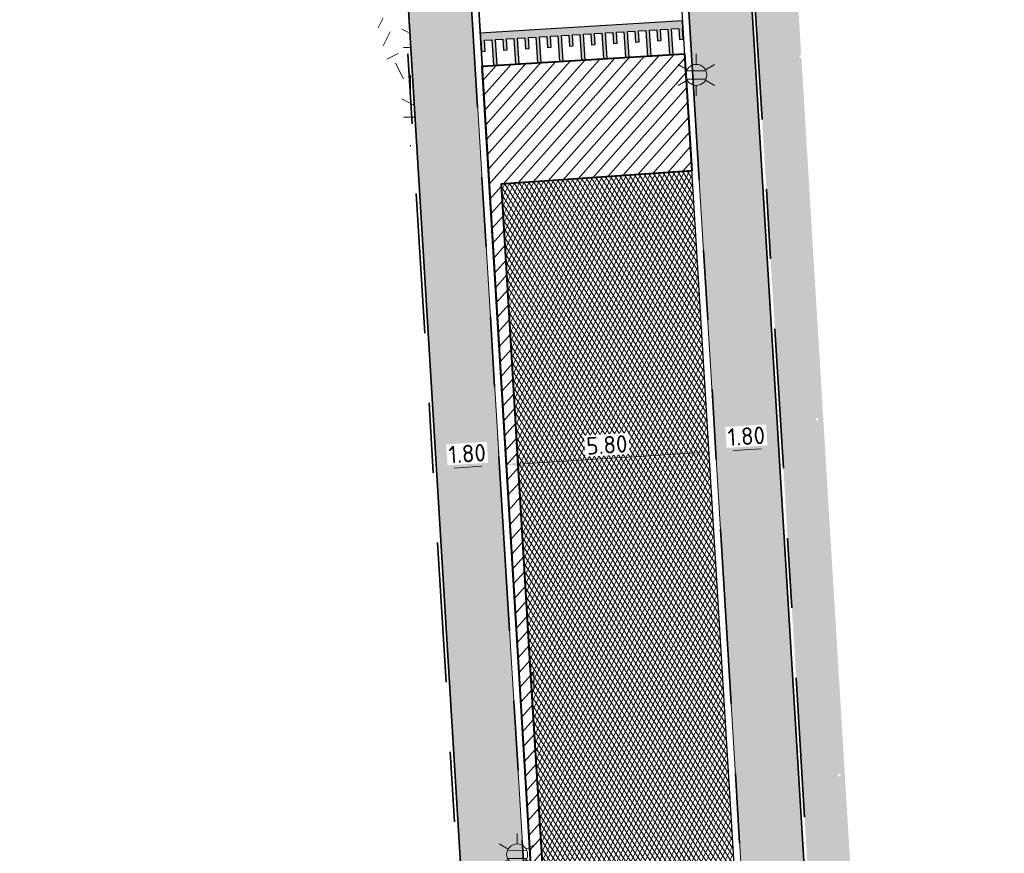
# Model space of a CAD drawing. Header units: metres. Extents: x 162305 to 163132, y 502542 to 502928.
# Tile 68 of 222: x 162373 to 162401, y 502709 to 502733. Entities that reach past the tile are written whole.
import ezdxf
from ezdxf.enums import TextEntityAlignment as Align

# ---------------------------------------------------------------- set-up
doc = ezdxf.new("R2010")
doc.units = ezdxf.units.M
doc.linetypes.add('VH-OPSLUITBAND-SO', pattern=[10, 4, -2, 2, -2])
doc.linetypes.add('VH-TROTTOIRBAND-SO', pattern=[15, 5, -2, 2, -2, 2, -2])
for name, color, linetype, lineweight, true_color in [('B-WE-OV-LICHTMAST-S-200', 190, 'Continuous', 18, 0x7f00ff), ('N-BH-VH-VERHARDING_TEGEL-Grijs', 253, 'Continuous', 13, 0x828282), ('N-WE-VH-KANTOPSLUITING_OPSLUITBAND_100X200-G', 150, 'VH-OPSLUITBAND-SO', 35, 0x007fff), ('N-WE-VH-KANTOPSLUITING_TROTTOIRBAND_180X200-G', 6, 'VH-TROTTOIRBAND-SO', 35, 0xff00ff), ('N-WE-VH-VERHARDING_ASFALT_DEKLAAG-V', 254, 'Continuous', 40, 0xbebebe)]:
    doc.layers.add(name, color=color, linetype=linetype, lineweight=lineweight, true_color=true_color)
for name, color, linetype, lineweight in [('Default', 7, 'Continuous', 0), ('N-WB-BANDEN-VOORKANTBAND', 2, 'Continuous', 30), ('N-WB-VERHARDING-MATERIAALGRENS', 7, 'Continuous', 30), ('N-WE-GR-GRAS-A-200', 62, 'Continuous', 18), ('N-WE-VH-GESLOTENVERHARDING_ASFALT-A-200', 12, 'Continuous', 18), ('N-WE-VH-KANTOPSLUITING_VOORKANTBAND-G', 50, 'Continuous', 35), ('N-WE-VH-OPENVERHARDING_TEGEL-A', 92, 'Continuous', 18), ('X-XX-AL-M', 7, 'Continuous', 18)]:
    doc.layers.add(name, color=color, linetype=linetype, lineweight=lineweight)
doc.layers.add('X-XX-AL-HULPLIJN 01-G', color=1, linetype='Continuous', lineweight=18, true_color=0xff0000, plot=False)
doc.styles.add('NLCS-ISO', font='NLCS-ISO.ttf')
doc.styles.add('NLCS-ISO-M200-T25', font='NLCS-ISO.ttf', dxfattribs={"height": 0.5})
doc.dimstyles.new('NLCS-M200-T25-PIJL_L2_H2', dxfattribs={"dimscale": 0.2, "dimtxt": 2.5, "dimasz": 2.5, "dimexe": 2, "dimexo": 2, "dimgap": 0.7, "dimtad": 1, "dimzin": 0, "dimdsep": 46, "dimtxsty": 'NLCS-ISO-M200-T25', "dimcen": 0, "dimdle": 2, "dimclrd": 256, "dimclre": 256, "dimclrt": 256, "dimazin": 0, "dimtfac": 1, "dimtdec": 3, "dimtofl": 0, "dimtmove": 0, "dimatfit": 3, "dimfxl": 2, "dimfxlon": 1, "dimtfillclr": 256, "dimtolj": 1, "dimtzin": 0, "dimlwd": -1, "dimlwe": -1, "dimarcsym": 0})
pattern_1 = [(273.08552769, (0, 0), (0.165930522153, -0.291491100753), [0.3, -0.3]), (3.08552769, (0, 0), (-0.01614797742, 0.29956508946), [])]
pattern_2 = [(0, (0, 0), (2, 2), [0.5, -1.5]), (0, (1.1, 1.2), (2, 2), [0.5, -1.5]), (90, (0.2, 0.7), (-2, 2), [0.5, -1.5]), (90, (1, 1.4), (-2, 2), [0.5, -1.5]), (45, (0.4, 1.4), (0, 2), [0.5, -2.328427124]), (135, (1.1, 0), (-2, 0), [0.5, -2.328427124]), (26.5650512, (0.5, 0.6), (2, 8e-10), [0.5, -3.972135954]), (26.5650512, (1.4, 1.6), (2, 8e-10), [0.5, -3.972135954]), (63.43494882, (1.4, 0), (1e-10, 2), [0.5, -3.972135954]), (63.43494882, (0.5, 0.9), (1e-10, 2), [0.5, -3.972135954]), (63.43494882, (1.2, 0.4), (1e-10, 2), [0.5, -3.972135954]), (116.5650512, (0, 1.1), (-8e-10, 2), [0.5, -3.972135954]), (153.43494882, (0.4, 0.3), (-2, 1e-10), [0.5, -3.972135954])]

# ---------------------------------------------------------------- blocks, each defined once
blk = doc.blocks.new('*D192')
at = {"layer": 'Defpoints', "color": 0, "transparency": 16777216}
blk.add_point((162394.733, 502720.547), dxfattribs=at)
at = {"layer": 'X-XX-AL-M', "transparency": 16777216}
for p, q in [((162392.936, 502720.434), (162392.911, 502720.834)), ((162394.733, 502720.547), (162394.708, 502720.946)), ((162394.234, 502720.516), (162393.435, 502720.466))]:
    blk.add_line(p, q, dxfattribs=at)
for points in [[(162393.43, 502720.549), (162393.44, 502720.382), (162392.936, 502720.434)], [(162394.228, 502720.599), (162394.239, 502720.432), (162394.733, 502720.547)]]:
    blk.add_solid(points, dxfattribs=at)
at = {"layer": 'X-XX-AL-M', "transparency": 16777216, "insert": (162393.81, 502720.88), "char_height": 0.5, "attachment_point": 5, "rotation": 3.5814, "style": 'NLCS-ISO-M200-T25', "bg_fill": 3, "box_fill_scale": 1.1, "bg_fill_color": 256, "bg_fill_true_color": 13158600, "bg_fill_transparency": 0}
blk.add_mtext('\\A1;1.80', dxfattribs=at)
at = {"layer": 'Defpoints', "color": 0, "transparency": 16777216}
for p in [(162392.936, 502720.434), (162392.937, 502720.417)]:
    blk.add_point(p, dxfattribs=at)
blk = doc.blocks.new('*D198')
at = {"layer": 'Defpoints', "color": 0, "transparency": 16777216}
for p in [(162392.629, 502722.197), (162386.84, 502721.835), (162386.951, 502720.061)]:
    blk.add_point(p, dxfattribs=at)
at = {"layer": 'X-XX-AL-M', "transparency": 16777216}
for p, q in [((162392.715, 502720.823), (162392.765, 502720.024)), ((162386.926, 502720.46), (162386.976, 502719.662)), ((162392.241, 502720.392), (162387.45, 502720.093))]:
    blk.add_line(p, q, dxfattribs=at)
for points in [[(162392.235, 502720.476), (162392.246, 502720.309), (162392.74, 502720.424)], [(162387.445, 502720.176), (162387.455, 502720.009), (162386.951, 502720.061)]]:
    blk.add_solid(points, dxfattribs=at)
at = {"layer": 'X-XX-AL-M', "transparency": 16777216, "insert": (162389.821, 502720.632), "char_height": 0.5, "attachment_point": 5, "rotation": 3.5814, "style": 'NLCS-ISO-M200-T25', "bg_fill": 3, "box_fill_scale": 1.1, "bg_fill_color": 256, "bg_fill_true_color": 13158600, "bg_fill_transparency": 0}
blk.add_mtext('\\A1;5.80', dxfattribs=at)
blk = doc.blocks.new('*D199')
at = {"layer": 'Defpoints', "color": 0, "transparency": 16777216}
for p in [(162384.909, 502720.636), (162386.761, 502719.836)]:
    blk.add_point(p, dxfattribs=at)
at = {"layer": 'X-XX-AL-M', "transparency": 16777216}
for p, q in [((162386.748, 502720.049), (162386.723, 502720.448)), ((162384.934, 502720.237), (162384.978, 502719.538)), ((162386.249, 502720.018), (162385.452, 502719.968))]:
    blk.add_line(p, q, dxfattribs=at)
for points in [[(162385.447, 502720.051), (162385.457, 502719.885), (162384.953, 502719.937)], [(162386.244, 502720.101), (162386.254, 502719.935), (162386.748, 502720.049)]]:
    blk.add_solid(points, dxfattribs=at)
at = {"layer": 'X-XX-AL-M', "transparency": 16777216, "insert": (162385.826, 502720.382), "char_height": 0.5, "attachment_point": 5, "rotation": 3.5814, "style": 'NLCS-ISO-M200-T25', "bg_fill": 3, "box_fill_scale": 1.1, "bg_fill_color": 256, "bg_fill_true_color": 13158600, "bg_fill_transparency": 0}
blk.add_mtext('\\A1;1.80', dxfattribs=at)
at = {"layer": 'Defpoints', "color": 0, "transparency": 16777216}
blk.add_point((162384.953, 502719.937), dxfattribs=at)
blk = doc.blocks.new('B-SOV-LICHTMAST-SO')
for p, q in [((0, 1.5), (0, 3)), ((-1.3, 0.75), (-2.6, 1.5)), ((1.3, 0.75), (2.6, 1.5)), ((-1.3, -0.75), (-2.6, -1.5)), ((1.3, -0.75), (2.6, -1.5)), ((0, -1.5), (0, -3))]:
    blk.add_line(p, q)
at = {"flags": 128}
for points in [[(-1.38, 0.59), (1.38, 0.59)], [(-1.38, -0.59), (1.38, -0.59)]]:
    blk.add_lwpolyline(points, dxfattribs=at)
blk.add_circle((0, 0), 1.5)
at = {"style": 'NLCS-ISO'}
blk.add_attdef('TYPE', text='', height=1.8, dxfattribs=at).set_placement((0, 3), align=Align.BOTTOM_CENTER)

msp = doc.modelspace()

# ---------------------------------------------------------------- hatches: boundary and pattern name
at = {"layer": 'N-WB-VERHARDING-MATERIAALGRENS', "linetype": 'Continuous'}
msp.add_hatch(color=256, dxfattribs=at).paths.add_polyline_path([(162386.209, 502732.198), (162386.219, 502732.198), (162386.238, 502731.884), (162386.343, 502731.89), (162386.324, 502732.205), (162386.534, 502732.217), (162386.578, 502731.484), (162386.683, 502731.49), (162386.638, 502732.224), (162386.848, 502732.237), (162386.867, 502731.922), (162386.972, 502731.928), (162386.953, 502732.243), (162387.162, 502732.256), (162387.207, 502731.522), (162387.312, 502731.528), (162387.267, 502732.262), (162387.477, 502732.275), (162387.496, 502731.96), (162387.601, 502731.967), (162387.582, 502732.281), (162387.791, 502732.294), (162387.836, 502731.56), (162387.941, 502731.567), (162387.896, 502732.3), (162388.106, 502732.313), (162388.125, 502731.999), (162388.23, 502732.005), (162388.21, 502732.319), (162388.42, 502732.332), (162388.465, 502731.599), (162388.569, 502731.605), (162388.525, 502732.339), (162388.734, 502732.351), (162388.754, 502732.037), (162388.858, 502732.043), (162388.839, 502732.358), (162389.049, 502732.37), (162389.094, 502731.637), (162389.198, 502731.643), (162389.154, 502732.377), (162389.363, 502732.39), (162389.382, 502732.075), (162389.487, 502732.082), (162389.468, 502732.396), (162389.678, 502732.409), (162389.722, 502731.675), (162389.827, 502731.682), (162389.782, 502732.415), (162389.992, 502732.428), (162390.011, 502732.113), (162390.116, 502732.12), (162390.097, 502732.434), (162390.307, 502732.447), (162390.351, 502731.713), (162390.456, 502731.72), (162390.411, 502732.453), (162390.621, 502732.466), (162390.64, 502732.152), (162390.745, 502732.158), (162390.726, 502732.473), (162390.935, 502732.485), (162390.98, 502731.752), (162391.085, 502731.758), (162391.04, 502732.492), (162391.25, 502732.504), (162391.269, 502732.19), (162391.374, 502732.196), (162391.355, 502732.511), (162391.564, 502732.524), (162391.609, 502731.79), (162391.714, 502731.796), (162391.669, 502732.53), (162391.879, 502732.543), (162391.898, 502732.228), (162392.003, 502732.235), (162391.983, 502732.549), (162391.998, 502732.55), (162391.986, 502732.76), (162386.196, 502732.407)])
at = {"layer": 'N-WE-GR-GRAS-A-200'}
h = msp.add_hatch(dxfattribs=at)
h.set_pattern_fill('AGR-GRAS_02-SO', color=256, scale=0.2, style=0, pattern_type=2)
h.set_pattern_definition(pattern_2)
h.paths.add_polyline_path([(162421.517, 502819.726), (162435.034, 502820.576), (162435.169, 502820.432), (162435.343, 502820.275), (162435.553, 502820.121), (162435.897, 502819.944), (162436.228, 502819.841), (162436.649, 502819.789), (162442.014, 502820.095), (162442.181, 502820.21), (162442.325, 502817.953), (162445.008, 502818.123), (162446.244, 502817.251), (162443.192, 502817.061), (162443.511, 502811.925), (162442.505, 502811.858), (162442.17, 502817.226), (162424.634, 502816.13), (162424.643, 502815.982), (162424.967, 502810.771), (162422.081, 502810.59)])
edge = h.paths.add_edge_path(flags=16)
edge.add_ellipse((162362.043, 502852.57), major_axis=(-0.0024, 0.0374), ratio=0.999228, start_angle=0, end_angle=360, ccw=False)
edge = h.paths.add_edge_path(flags=16)
edge.add_ellipse((162362.585, 502843.074), major_axis=(-0.0024, 0.0374), ratio=0.999228, start_angle=0, end_angle=360, ccw=False)
edge = h.paths.add_edge_path(flags=16)
edge.add_ellipse((162361.375, 502862.47), major_axis=(-0.0024, 0.0374), ratio=0.999228, start_angle=0, end_angle=360, ccw=False)
h.paths.add_polyline_path([(162362.219, 502859.55), (162362.319, 502859.557), (162363.515, 502840.078), (162363.415, 502840.072), (162363.443, 502839.623), (162363.543, 502839.629), (162363.629, 502838.217), (162362.822, 502838.159), (162362.786, 502838.484), (162362.788, 502838.484), (162362.758, 502838.774), (162362.163, 502845.491), (162360.898, 502866.676), (162361.878, 502866.739), (162362.291, 502860.006), (162362.191, 502860)])
h.paths.add_polyline_path([(162370.36, 502859.13), (162370.182, 502861.923), (162370.463, 502861.92), (162370.486, 502861.402), (162370.779, 502861.415), (162370.814, 502860.896), (162371.337, 502860.935), (162371.387, 502859.961), (162371.777, 502859.979), (162371.78, 502859.223)])
edge = h.paths.add_edge_path(flags=16)
edge.add_ellipse((162389.544, 502924.307), major_axis=(-0.0024, 0.0375), ratio=0.999228, start_angle=0, end_angle=360, ccw=False)
edge = h.paths.add_edge_path(flags=16)
edge.add_ellipse((162379.964, 502923.711), major_axis=(-0.0024, 0.0375), ratio=0.999228, start_angle=0, end_angle=360, ccw=False)
h.paths.add_polyline_path([(162371.042, 502923.041), (162371.029, 502923.547), (162371.022, 502923.655), (162398.112, 502925.305), (162398.145, 502924.764)])
edge = h.paths.add_edge_path(flags=16)
edge.add_ellipse((162472.361, 502871.473), major_axis=(-0.0024, 0.0375), ratio=0.999228, start_angle=0, end_angle=360, ccw=False)
edge = h.paths.add_edge_path(flags=16)
edge.add_ellipse((162472.286, 502872.403), major_axis=(-0.0024, 0.0375), ratio=0.999228, start_angle=0, end_angle=360, ccw=False)
edge = h.paths.add_edge_path(flags=16)
edge.add_ellipse((162481.311, 502872.974), major_axis=(-0.0024, 0.0375), ratio=0.999228, start_angle=0, end_angle=360, ccw=False)
edge = h.paths.add_edge_path(flags=16)
edge.add_ellipse((162481.4, 502872.078), major_axis=(-0.0024, 0.0375), ratio=0.999228, start_angle=0, end_angle=360, ccw=False)
edge = h.paths.add_edge_path(flags=16)
edge.add_ellipse((162491.481, 502873.637), major_axis=(-0.0024, 0.0375), ratio=0.999228, start_angle=0, end_angle=360, ccw=False)
edge = h.paths.add_edge_path()
edge.add_line((162491.614, 502871.718), (162490.496, 502871.657))
edge.add_line((162490.496, 502871.657), (162490.491, 502871.77))
edge.add_line((162490.491, 502871.77), (162478.157, 502870.992))
edge.add_line((162478.157, 502870.992), (162470.974, 502870.605))
edge.add_line((162470.974, 502870.605), (162470.856, 502872.5))
edge.add_line((162470.856, 502872.5), (162485.627, 502873.415))
edge.add_line((162485.627, 502873.415), (162493.227, 502873.874))
edge.add_line((162493.227, 502873.874), (162492.846, 502880.392))
edge.add_line((162492.846, 502880.392), (162493.987, 502880.465))
edge.add_line((162493.987, 502880.465), (162494.519, 502871.874))
edge.add_line((162494.519, 502871.874), (162491.646, 502871.719))
edge.add_ellipse((162491.628, 502871.752), major_axis=(-0.0024, 0.0375), ratio=0.999228, start_angle=204.2611, end_angle=514.6215)
h.paths.add_polyline_path([(162503.076, 502855.443), (162503.175, 502855.449), (162503.182, 502855.349), (162507.723, 502855.63), (162508.325, 502845.898), (162508.826, 502845.929), (162509.922, 502845.996), (162508.48, 502869.305), (162502.561, 502868.939), (162502.362, 502868.295), (162502.373, 502866.891)])
h.paths.add_polyline_path([(162538.734, 502870.453), (162538.737, 502870.459), (162538.743, 502870.478), (162538.747, 502870.497), (162538.75, 502870.516), (162538.751, 502870.535), (162538.75, 502870.553), (162538.747, 502870.572), (162538.743, 502870.591), (162538.737, 502870.611), (162538.729, 502870.629), (162538.722, 502870.641), (162538.703, 502870.938), (162537.951, 502870.89), (162537.968, 502870.619), (162537.965, 502870.611), (162537.958, 502870.591), (162537.954, 502870.572), (162537.952, 502870.553), (162537.951, 502870.535), (162537.952, 502870.516), (162537.954, 502870.497), (162537.958, 502870.478), (162537.965, 502870.459), (162537.973, 502870.44), (162537.98, 502870.426), (162537.999, 502870.138), (162538.751, 502870.186)], flags=16)
edge = h.paths.add_edge_path(flags=16)
edge.add_ellipse((162531.906, 502869.982), major_axis=(-0.25, 0), ratio=1, start_angle=-146.5113, end_angle=206.759, ccw=False)
edge.add_line((162532.115, 502870.12), (162532.13, 502870.095))
edge = h.paths.add_edge_path(flags=16)
edge.add_ellipse((162511.919, 502869.277), major_axis=(-0.0024, 0.0375), ratio=0.999228, start_angle=0, end_angle=360, ccw=False)
edge = h.paths.add_edge_path(flags=16)
edge.add_ellipse((162522.497, 502868.462), major_axis=(-0.0024, 0.0375), ratio=0.999228, start_angle=0, end_angle=360, ccw=False)
edge = h.paths.add_edge_path(flags=16)
edge.add_ellipse((162522.447, 502869.89), major_axis=(-0.0024, 0.0375), ratio=0.999228, start_angle=0, end_angle=360, ccw=False)
edge = h.paths.add_edge_path(flags=16)
edge.add_ellipse((162532.379, 502869.057), major_axis=(-0.0024, 0.0375), ratio=0.999228, start_angle=0, end_angle=360, ccw=False)
edge = h.paths.add_edge_path()
edge.add_line((162511.902, 502867.747), (162510.21, 502867.645))
edge.add_line((162510.21, 502867.645), (162510.109, 502869.306))
edge.add_line((162510.109, 502869.306), (162538.74, 502871.078))
edge.add_line((162538.74, 502871.078), (162538.844, 502869.377))
edge.add_line((162538.844, 502869.377), (162511.943, 502867.75))
edge.add_ellipse((162511.92, 502867.78), major_axis=(-0.0024, 0.0375), ratio=0.999228, start_angle=212.8954, end_angle=506.7392)
edge = h.paths.add_edge_path(flags=16)
edge.add_ellipse((162554.017, 502704.407), major_axis=(-0.25, 0), ratio=1, start_angle=-19.7806, end_angle=333.4897, ccw=False)
edge.add_line((162553.781, 502704.492), (162553.793, 502704.519))
edge = h.paths.add_edge_path()
edge.add_ellipse((162551.443, 502714.761), major_axis=(-0.579, 0), ratio=1, start_angle=88.3276, end_angle=98.4248)
edge.add_line((162551.528, 502714.188), (162556.303, 502714.513))
edge.add_line((162556.303, 502714.513), (162556.577, 502710.125))
edge.add_line((162556.577, 502710.125), (162556.776, 502710.137))
edge.add_line((162556.776, 502710.137), (162556.846, 502709.236))
edge.add_line((162556.846, 502709.236), (162552.732, 502708.974))
edge.add_line((162552.732, 502708.974), (162552.986, 502704.982))
edge.add_line((162552.986, 502704.982), (162557.154, 502705.248))
edge.add_line((162557.154, 502705.248), (162557.171, 502705.029))
edge.add_line((162557.171, 502705.029), (162577.095, 502706.273))
edge.add_line((162577.095, 502706.273), (162577.219, 502706.826))
edge.add_line((162577.219, 502706.826), (162577.305, 502705.378))
edge.add_line((162577.305, 502705.378), (162549.792, 502703.693))
edge.add_line((162549.792, 502703.693), (162549.16, 502713.814))
edge.add_line((162549.16, 502713.814), (162549.362, 502713.826))
edge.add_line((162549.362, 502713.826), (162549.356, 502713.926))
edge.add_line((162549.356, 502713.926), (162550.264, 502713.982))
edge.add_ellipse((162550.22, 502714.681), major_axis=(-0.7, 0), ratio=1, start_angle=93.5531, end_angle=128.9932)
edge.add_line((162550.661, 502714.137), (162551.426, 502714.182))
edge = h.paths.add_edge_path(flags=16)
edge.add_ellipse((162508.182, 502708.963), major_axis=(-0.0024, 0.0375), ratio=0.999228, start_angle=0, end_angle=360, ccw=False)
edge = h.paths.add_edge_path(flags=16)
edge.add_ellipse((162498.418, 502708.139), major_axis=(-0.0024, 0.0375), ratio=0.999228, start_angle=0, end_angle=360, ccw=False)
edge = h.paths.add_edge_path(flags=16)
edge.add_ellipse((162487.929, 502707.676), major_axis=(-0.0024, 0.0375), ratio=0.999228, start_angle=0, end_angle=360, ccw=False)
edge = h.paths.add_edge_path(flags=16)
edge.add_ellipse((162478.214, 502707.105), major_axis=(-0.0024, 0.0375), ratio=0.999228, start_angle=0, end_angle=360, ccw=False)
h.paths.add_polyline_path([(162476.685, 502707.087), (162505.879, 502708.912), (162539.79, 502710.978), (162539.851, 502709.987), (162476.746, 502706.099)])
edge = h.paths.add_edge_path(flags=16)
edge.add_ellipse((162395.834, 502721.362), major_axis=(-0.0024, 0.0374), ratio=0.999228, start_angle=0, end_angle=360, ccw=False)
edge = h.paths.add_edge_path(flags=16)
edge.add_ellipse((162396.47, 502711.185), major_axis=(-0.0024, 0.0374), ratio=0.999228, start_angle=0, end_angle=360, ccw=False)
edge = h.paths.add_edge_path()
edge.add_line((162395.383, 502731.715), (162396.765, 502708.907))
edge.add_line((162396.765, 502708.907), (162397.036, 502704.3))
edge.add_line((162397.036, 502704.3), (162396.295, 502704.256))
edge.add_line((162396.295, 502704.256), (162395.798, 502704.697))
edge.add_line((162395.798, 502704.697), (162394.018, 502733.935))
edge.add_line((162394.018, 502733.935), (162394.9, 502734.934))
edge.add_line((162394.9, 502734.934), (162395.187, 502734.952))
edge.add_line((162395.187, 502734.952), (162395.379, 502731.782))
edge.add_ellipse((162395.364, 502731.747), major_axis=(-0.0024, 0.0374), ratio=0.999228, start_angle=333.5251, end_angle=566.1217)
edge = h.paths.add_edge_path(flags=16)
edge.add_ellipse((162599.331, 502707.364), major_axis=(-0.0024, 0.0375), ratio=0.999228, start_angle=0, end_angle=360, ccw=False)
edge = h.paths.add_edge_path(flags=16)
edge.add_ellipse((162589.565, 502706.823), major_axis=(-0.0024, 0.0375), ratio=0.999228, start_angle=0, end_angle=360, ccw=False)
edge = h.paths.add_edge_path()
edge.add_ellipse((162583.961, 502706.24), major_axis=(-0.25, 0), ratio=1, start_angle=93.4892, end_angle=273.4892)
edge.add_line((162583.945, 502706.489), (162583.943, 502706.535))
edge.add_line((162583.943, 502706.535), (162608.977, 502708.062))
edge.add_line((162608.977, 502708.062), (162609.022, 502707.322))
edge.add_line((162609.022, 502707.322), (162583.988, 502705.788))
edge.add_line((162583.988, 502705.788), (162583.976, 502705.99))
edge = h.paths.add_edge_path(flags=16)
edge.add_ellipse((162616.144, 502666.519), major_axis=(-0.0024, 0.0374), ratio=0.999228, start_angle=0, end_angle=360, ccw=False)
edge = h.paths.add_edge_path(flags=16)
edge.add_ellipse((162615.418, 502676.401), major_axis=(-0.0024, 0.0374), ratio=0.999228, start_angle=0, end_angle=360, ccw=False)
edge = h.paths.add_edge_path()
edge.add_ellipse((162615.429, 502664.807), major_axis=(-0.25, 0), ratio=1, start_angle=33.4892, end_angle=333.4892)
edge.add_line((162615.205, 502664.919), (162615.153, 502664.945))
edge.add_line((162615.153, 502664.945), (162613.958, 502684.042))
edge.add_line((162613.958, 502684.042), (162615.141, 502684.116))
edge.add_line((162615.141, 502684.116), (162615.159, 502683.799))
edge.add_line((162615.159, 502683.799), (162616.307, 502665.548))
edge.add_line((162616.307, 502665.548), (162616.303, 502665.534))
edge.add_line((162616.303, 502665.534), (162616.301, 502665.515))
edge.add_line((162616.301, 502665.515), (162616.3, 502665.496))
edge.add_line((162616.3, 502665.496), (162616.301, 502665.477))
edge.add_line((162616.301, 502665.477), (162616.303, 502665.458))
edge.add_line((162616.303, 502665.458), (162616.308, 502665.439))
edge.add_line((162616.308, 502665.439), (162616.314, 502665.42))
edge.add_line((162616.314, 502665.42), (162616.315, 502665.418))
edge.add_line((162616.315, 502665.418), (162616.722, 502658.942))
edge.add_line((162616.722, 502658.942), (162615.533, 502658.854))
edge.add_line((162615.533, 502658.854), (162615.172, 502664.637))
edge.add_line((162615.172, 502664.637), (162615.22, 502664.669))
h.paths.add_polyline_path([(162613.807, 502655.383), (162613.598, 502658.712), (162613.638, 502658.715), (162613.934, 502653.992), (162582.144, 502652.018), (162582.063, 502653.317)])
h.paths.add_polyline_path([(162630.424, 502647.556), (162630.699, 502642.626), (162628.4, 502642.494), (162627.777, 502642.458), (162627.786, 502642.278), (162603.433, 502640.765), (162603.114, 502645.897), (162602.077, 502645.841), (162602.105, 502645.392), (162602.141, 502645.394), (162602.467, 502640.049), (162633.855, 502641.963), (162634.145, 502641.982), (162633.881, 502644.367), (162633.717, 502645), (162633.378, 502645.727), (162632.876, 502646.364), (162632.286, 502646.854), (162631.624, 502647.211)])
edge = h.paths.add_edge_path(flags=16)
edge.add_ellipse((162567.845, 502652.2), major_axis=(-0.0024, 0.0375), ratio=0.999228, start_angle=0, end_angle=360, ccw=False)
edge = h.paths.add_edge_path()
edge.add_line((162548.046, 502650.768), (162548.03, 502651.015))
edge.add_line((162548.03, 502651.015), (162549.486, 502651.109))
edge.add_line((162549.486, 502651.109), (162549.486, 502650.517))
edge.add_line((162549.486, 502650.517), (162550.286, 502650.517))
edge.add_line((162550.286, 502650.517), (162550.286, 502651.16))
edge.add_line((162550.286, 502651.16), (162558.56, 502651.693))
edge.add_ellipse((162558.587, 502651.719), major_axis=(-0.0024, 0.0375), ratio=0.999228, start_angle=129.7834, end_angle=230.2968)
edge.add_line((162558.617, 502651.697), (162573.877, 502652.68))
edge.add_line((162573.877, 502652.68), (162573.944, 502651.609))
edge.add_line((162573.944, 502651.609), (162548.093, 502650.004))
edge.add_line((162548.093, 502650.004), (162548.05, 502650.705))
edge.add_ellipse((162548.028, 502650.735), major_axis=(-0.0024, 0.0375), ratio=0.999228, start_angle=211.6727, end_angle=328.1784)
edge = h.paths.add_edge_path(flags=16)
edge.add_ellipse((162430.665, 502659.865), major_axis=(-0.0024, 0.0375), ratio=0.999228, start_angle=0, end_angle=360, ccw=False)
edge = h.paths.add_edge_path(flags=16)
edge.add_ellipse((162420.419, 502659.642), major_axis=(-0.0024, 0.0375), ratio=0.999228, start_angle=0, end_angle=360, ccw=False)
edge = h.paths.add_edge_path(flags=16)
edge.add_ellipse((162411.256, 502659.155), major_axis=(-0.0024, 0.0375), ratio=0.999228, start_angle=0, end_angle=360, ccw=False)
h.paths.add_polyline_path([(162435.507, 502661.043), (162435.323, 502659.857), (162409.633, 502658.262), (162409.562, 502659.421), (162417.311, 502659.909), (162417.311, 502659.564), (162418.111, 502659.564), (162418.111, 502659.962)])
edge = h.paths.add_edge_path()
edge.add_arc((162406.536, 502665.135), 0.25, 314.1361, 386.759)
edge.add_line((162406.759, 502665.248), (162406.744, 502665.273))
edge.add_arc((162406.536, 502665.135), 0.25, 33.4892, 53.1521)
edge.add_line((162406.686, 502665.335), (162405.617, 502682.119))
edge.add_line((162405.617, 502682.119), (162404.587, 502699.361))
edge.add_line((162404.587, 502699.361), (162405.114, 502699.394))
edge.add_line((162405.114, 502699.394), (162407.566, 502659.298))
edge.add_line((162407.566, 502659.298), (162407.073, 502659.267))
edge.add_line((162407.073, 502659.267), (162407.068, 502659.343))
edge.add_line((162407.068, 502659.343), (162407.062, 502659.43))
edge.add_line((162407.062, 502659.43), (162406.71, 502664.956))
h.paths.add_polyline_path([(162384.175, 502626.989), (162385.046, 502626.592), (162372.825, 502599.014), (162371.335, 502595.495), (162370.722, 502593.495), (162370.394, 502591.743), (162370.27, 502590.819), (162370.22, 502589.04), (162370.38, 502587.03), (162370.565, 502585.909), (162371.415, 502583.295), (162372.193, 502581.707), (162370.908, 502584.33), (162369.966, 502586.806), (162369.747, 502588.04), (162369.616, 502589.543), (162369.609, 502591.028), (162369.765, 502592.585), (162370.157, 502594.429), (162370.745, 502596.215), (162373.739, 502603.155), (162382.073, 502622.389), (162383.982, 502627.016)])
h.paths.add_polyline_path([(162633.546, 502600.513), (162633.828, 502595.971), (162634.923, 502596.039), (162635.361, 502596.088), (162635.807, 502596.254), (162636.127, 502596.481), (162636.395, 502596.782), (162636.609, 502597.185), (162636.68, 502597.521), (162636.692, 502597.852), (162636.458, 502601.632), (162636.458, 502601.69), (162604.902, 502599.753), (162604.852, 502599.75), (162605.149, 502595.651), (162605.325, 502595.091), (162605.529, 502594.771), (162606.031, 502594.327), (162606.489, 502594.101), (162606.98, 502594.014), (162607.398, 502594.03), (162607.379, 502594.329), (162607.479, 502594.335), (162607.197, 502598.877)])
h = msp.add_hatch(dxfattribs=at)
h.set_pattern_fill('AGR-GRAS_02-SO', color=256, scale=0.2, style=0, pattern_type=2)
h.set_pattern_definition(pattern_2)
h.paths.add_polyline_path([(162382.779, 502737.89), (162382.96, 502737.901), (162383.173, 502737.899), (162383.371, 502737.879), (162383.556, 502737.85), (162383.728, 502737.811), (162383.766, 502737.803), (162384.448, 502728.269), (162383.143, 502733.062)], flags=0)
at = {"layer": 'N-WE-VH-GESLOTENVERHARDING_ASFALT-A-200', "true_color": 0x656565}
h = msp.add_hatch(dxfattribs=at)
h.set_pattern_fill('AVH-ASFALT_B-SO', color=251, scale=0.2, angle=3.4832, pattern_type=2)
h.set_pattern_definition([(48.48318681, (0, 0), (-0.2246283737, 0.19885193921), [])])
h.paths.add_polyline_path([(162386.253, 502731.464), (162392.043, 502731.816), (162392.247, 502728.472), (162386.796, 502728.09), (162387.619, 502714.362), (162389.284, 502687.427), (162390.576, 502666.108), (162390.592, 502665.855), (162390.585, 502665.677), (162390.234, 502665.655), (162390.212, 502666.314), (162390.057, 502668.975), (162388.386, 502696.435)])
h = msp.add_hatch(dxfattribs=at)
h.set_pattern_fill('AVH-ASFALT_LAAG1-SOD', color=251, scale=0.2, angle=3.486, pattern_type=2)
h.set_pattern_definition([(63.485990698, (0, 0), (-0.107379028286, 0.053569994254), []), (123.485990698, (0, 0), (-0.100082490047, -0.066207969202), [])])
h.paths.add_polyline_path([(162390.585, 502665.677), (162396.049, 502666.009), (162392.247, 502728.472), (162386.796, 502728.09), (162390.592, 502665.855)])
at = {"layer": 'N-WE-VH-OPENVERHARDING_TEGEL-A', "true_color": 0x333333}
h = msp.add_hatch(dxfattribs=at)
h.set_pattern_fill('AVH-TEGEL_300X300_HALFST', color=250, angle=273.0855, pattern_type=2)
h.set_pattern_definition(pattern_1)
edge = h.paths.add_edge_path()
edge.add_line((162385.822, 502735.271), (162389.974, 502667.058))
edge.add_line((162389.974, 502667.058), (162388.177, 502666.949))
edge.add_line((162388.177, 502666.949), (162383.866, 502737.772))
edge.add_arc((162383.027, 502735.101), 2.8, 3.4832, 72.5584, ccw=False)
h = msp.add_hatch(dxfattribs=at)
h.set_pattern_fill('AVH-TEGEL_300X300_HALFST', color=250, angle=273.0855, pattern_type=2)
h.set_pattern_definition(pattern_1)
edge = h.paths.add_edge_path()
edge.add_arc((162397.948, 502733.553), 5.8, 176.9652, 183.4832, ccw=False)
edge.add_line((162392.157, 502733.86), (162393.916, 502733.97))
edge.add_line((162393.916, 502733.97), (162395.921, 502701.019))
edge.add_line((162395.921, 502701.019), (162396.033, 502699.223))
edge.add_line((162396.033, 502699.223), (162394.234, 502699.112))
edge.add_line((162394.234, 502699.112), (162394.24, 502699.012))
edge.add_line((162394.24, 502699.012), (162392.159, 502733.201))

# ---------------------------------------------------------------- linework, layer by layer
at = {"layer": 'Default', "flags": 128}
for points in [[(162387.268, 502720.049), (162386.841, 502727.321), (162386.845, 502727.321), (162386.818, 502727.77), (162386.815, 502727.77), (162386.796, 502728.09), (162386.795, 502728.11), (162387.304, 502728.145), (162392.247, 502728.472), (162396.049, 502666.009)], [(162388.629, 502698.019), (162387.665, 502713.624), (162387.736, 502713.624), (162387.736, 502714.124), (162387.634, 502714.124), (162387.268, 502720.049)]]:
    msp.add_lwpolyline(points, dxfattribs=at)
at = {"layer": 'N-BH-VH-VERHARDING_TEGEL-Grijs', "flags": 128}
for points in [[(162385.822, 502735.271), (162389.974, 502667.058), (162388.177, 502666.949), (162383.866, 502737.772), (162383.866, 502737.772, -0.310868), (162385.822, 502735.271)], [(162392.159, 502733.201, -0.028448), (162392.157, 502733.86), (162392.157, 502733.86), (162393.916, 502733.97), (162395.921, 502701.019), (162396.033, 502699.223), (162394.234, 502699.112), (162394.24, 502699.012), (162392.159, 502733.201)]]:
    msp.add_lwpolyline(points, format="xyb", dxfattribs=at)
at = {"layer": 'N-WB-BANDEN-VOORKANTBAND', "flags": 128}
msp.add_lwpolyline([(162391.96, 502733.189), (162396.132, 502664.646), (162395.795, 502670.178)], dxfattribs=at)
at = {"layer": 'N-WB-VERHARDING-MATERIAALGRENS'}
for p, q in [((162391.355, 502732.511), (162391.499, 502732.52)), ((162391.374, 502732.196), (162391.355, 502732.511)), ((162392.043, 502731.816), (162386.253, 502731.464)), ((162390.351, 502731.713), (162390.456, 502731.72)), ((162386.578, 502731.484), (162386.683, 502731.49)), ((162387.207, 502731.522), (162387.312, 502731.528)), ((162388.465, 502731.599), (162388.569, 502731.605))]:
    msp.add_line(p, q, dxfattribs=at)
at = {"layer": 'N-WB-VERHARDING-MATERIAALGRENS', "flags": 128}
msp.add_lwpolyline([(162386.209, 502732.198), (162386.219, 502732.198), (162386.238, 502731.884), (162386.343, 502731.89), (162386.324, 502732.205), (162386.534, 502732.217), (162386.578, 502731.484), (162386.683, 502731.49), (162386.638, 502732.224), (162386.848, 502732.237), (162386.867, 502731.922), (162386.972, 502731.928), (162386.953, 502732.243), (162387.162, 502732.256), (162387.207, 502731.522), (162387.312, 502731.528), (162387.267, 502732.262), (162387.477, 502732.275), (162387.496, 502731.96), (162387.601, 502731.967), (162387.582, 502732.281), (162387.791, 502732.294), (162387.836, 502731.56), (162387.941, 502731.567), (162387.896, 502732.3), (162388.106, 502732.313), (162388.125, 502731.999), (162388.23, 502732.005), (162388.21, 502732.319), (162388.42, 502732.332), (162388.465, 502731.599), (162388.569, 502731.605), (162388.525, 502732.339), (162388.734, 502732.351), (162388.754, 502732.037), (162388.858, 502732.043), (162388.839, 502732.358), (162389.049, 502732.37), (162389.094, 502731.637), (162389.198, 502731.643), (162389.154, 502732.377), (162389.363, 502732.39), (162389.382, 502732.075), (162389.487, 502732.082), (162389.468, 502732.396), (162389.678, 502732.409), (162389.722, 502731.675), (162389.827, 502731.682), (162389.782, 502732.415), (162389.992, 502732.428), (162390.011, 502732.113), (162390.116, 502732.12), (162390.097, 502732.434), (162390.307, 502732.447), (162390.351, 502731.713), (162390.456, 502731.72), (162390.411, 502732.453), (162390.621, 502732.466), (162390.64, 502732.152), (162390.745, 502732.158), (162390.726, 502732.473), (162390.935, 502732.485), (162390.98, 502731.752), (162391.085, 502731.758), (162391.04, 502732.492), (162391.25, 502732.504), (162391.269, 502732.19), (162391.374, 502732.196), (162391.355, 502732.511), (162391.564, 502732.524), (162391.609, 502731.79), (162391.714, 502731.796), (162391.669, 502732.53), (162391.879, 502732.543), (162391.898, 502732.228), (162392.003, 502732.235), (162391.983, 502732.549), (162391.998, 502732.55), (162391.986, 502732.76), (162386.196, 502732.407), (162386.209, 502732.198)], dxfattribs=at)
at = {"layer": 'N-WE-VH-KANTOPSLUITING_OPSLUITBAND_100X200-G'}
msp.add_line((162383.764, 502737.802), (162386.044, 502700.354), dxfattribs=at)
msp.add_lwpolyline([(162457.71, 502738.882), (162394.9, 502734.934), (162394.018, 502733.935), (162395.798, 502704.697), (162396.295, 502704.256), (162398.336, 502704.378), (162398.438, 502702.681), (162396.397, 502702.559), (162395.96, 502702.066)], dxfattribs=at)
at = {"layer": 'N-WE-VH-KANTOPSLUITING_TROTTOIRBAND_180X200-G'}
msp.add_line((162392.16, 502733.191), (162396.331, 502664.658), dxfattribs=at)
msp.add_lwpolyline([(162382.826, 502737.894, -0.417391), (162385.822, 502735.271), (162389.974, 502667.058)], format="xyb", dxfattribs=at)
at = {"layer": 'N-WE-VH-KANTOPSLUITING_VOORKANTBAND-G'}
for points in [[(162463.367, 502734.281), (162458.119, 502733.953), (162457.803, 502738.988), (162394.853, 502735.031), (162393.916, 502733.97), (162395.7, 502704.65)], [(162383.866, 502737.772), (162386.143, 502700.36), (162383.748, 502700.214)]]:
    msp.add_lwpolyline(points, dxfattribs=at)
msp.add_lwpolyline([(162380.024, 502737.894), (162382.812, 502738.094, -0.417391), (162386.021, 502735.284), (162390.173, 502667.071, -0.117956), (162386.95, 502648.738), (162365.631, 502599.533, -0.423416), (162344.132, 502591.419)], format="xyb", dxfattribs=at)
at = {"layer": 'N-WE-VH-VERHARDING_ASFALT_DEKLAAG-V', "flags": 128}
msp.add_lwpolyline([(162386.253, 502731.464), (162392.043, 502731.816), (162392.247, 502728.472), (162386.796, 502728.09), (162387.619, 502714.362), (162389.284, 502687.427), (162390.576, 502666.108), (162390.592, 502665.855), (162390.585, 502665.677), (162390.234, 502665.655), (162390.212, 502666.314), (162390.057, 502668.975), (162388.386, 502696.435), (162386.253, 502731.464)], dxfattribs=at)
at = {"layer": 'X-XX-AL-HULPLIJN 01-G', "flags": 128}
msp.add_lwpolyline([(162390.585, 502665.677), (162396.049, 502666.009), (162392.247, 502728.472), (162386.796, 502728.09), (162390.592, 502665.855)], close=True, dxfattribs=at)

# ---------------------------------------------------------------- block references
at = {"layer": 'B-WE-OV-LICHTMAST-S-200', "xscale": 0.2, "yscale": 0.2}
msp.add_blockref('B-SOV-LICHTMAST-SO', (162392.379, 502731.213), dxfattribs=at)
at = {"layer": 'B-WE-OV-LICHTMAST-S-200', "xscale": 0.2, "yscale": 0.2, "zscale": 0.2, "rotation": 359.7767984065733}
msp.add_blockref('B-SOV-LICHTMAST-SO', (162387.255, 502708.916, 0), dxfattribs=at)

# ---------------------------------------------------------------- next in the draw order: dimensions: what is measured, and where the dimension line sits
at = {"layer": 'X-XX-AL-M'}
for base, p1, p2, picture, middle in [((162386.951, 502720.061), (162392.629, 502722.197), (162386.84, 502721.835), '*D198', (162389.821, 502720.632)), ((162392.936, 502720.434), (162394.733, 502720.547), (162392.937, 502720.417), '*D192', (162393.81, 502720.88))]:
    dim = msp.add_linear_dim(base=base, p1=p1, p2=p2, angle=3.5814, dimstyle='NLCS-M200-T25-PIJL_L2_H2', override={"dimtfill": 1}, dxfattribs=at)
    dim.commit()
    dim.dimension.update_dxf_attribs({"geometry": picture, "text_midpoint": middle})

# ---------------------------------------------------------------- next in the draw order: dimensions: what is measured, and where the dimension line sits
dim = msp.add_linear_dim(base=(162384.953, 502719.937), p1=(162386.761, 502719.836), p2=(162384.909, 502720.636), angle=3.5814, dimstyle='NLCS-M200-T25-PIJL_L2_H2', override={"dimtfill": 1}, dxfattribs=at)
dim.commit()
dim.dimension.update_dxf_attribs({"geometry": '*D199', "text_midpoint": (162385.826, 502720.382)})

doc.saveas('drawing.dxf')
